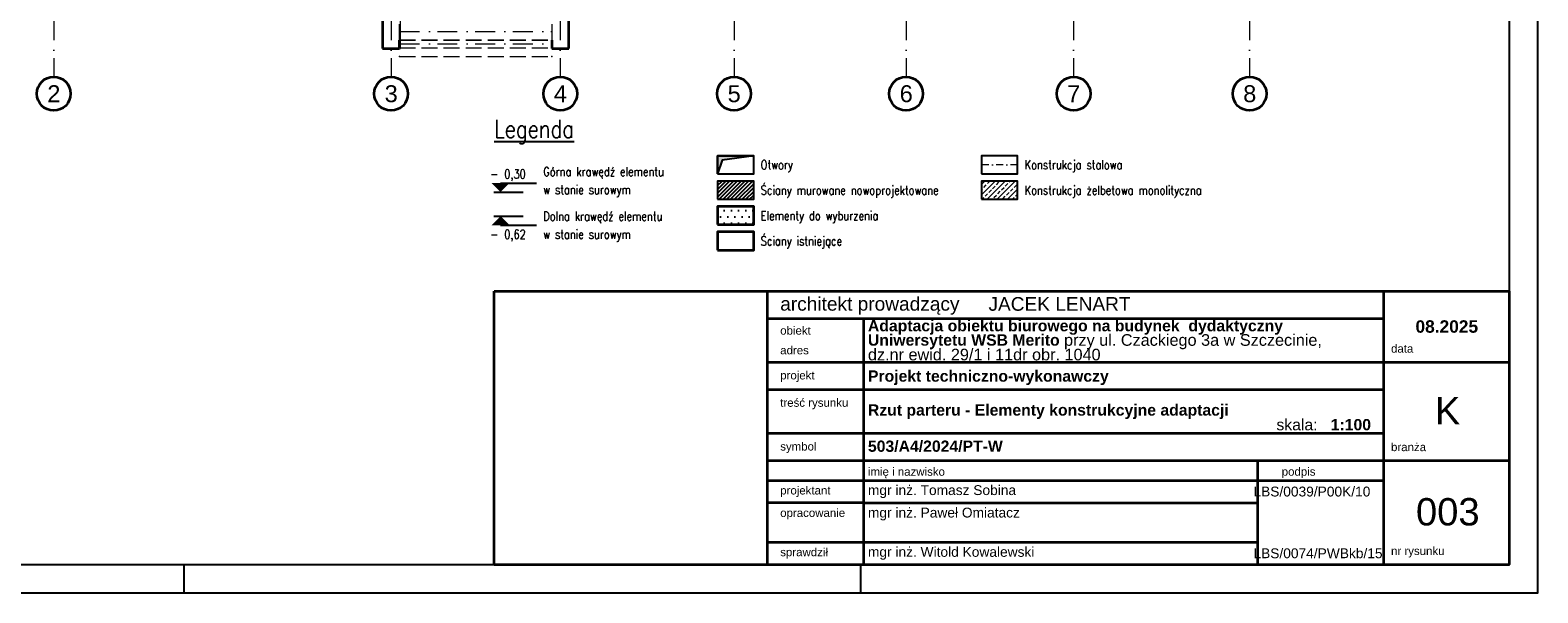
# Model space of a CAD drawing. Header units: millimetres. Extents: x -62590 to 46238, y 147773 to 522018.
# Tile 79 of 93: x 19510 to 46238, y 427918 to 437882. Entities that reach past the tile are written whole.
import ezdxf
from ezdxf.enums import TextEntityAlignment as Align

# ---------------------------------------------------------------- set-up
doc = ezdxf.new("R2010")
doc.units = ezdxf.units.MM
for name, pattern in [('DASHDOT', [25.4, 12.7, -6.35, 0, -6.35]), ('Krawędzie ukryte', [3.912222, 2.822222, -1.09]), ('Kropki i Kreski', [6.702778, 3.527778, -1.763889, 0, -1.411111])]:
    doc.linetypes.add(name, pattern=pattern)
for name, color, linetype in [('!PB_Ramka', 7, 'Continuous'), ('!PB_Wyburzenia', 251, 'Do wyburzenia'), ('e-cad_cienkie', 1, 'Continuous'), ('e-cad_kontur', 2, 'Continuous'), ('e-cad_obok', 9, 'Continuous'), ('e-cad_opisy', 7, 'Continuous'), ('e-cad_wymiary', 1, 'Continuous'), ('e-cad_wypelnienia', 254, 'Continuous'), ('Konstrukcja - Belki', 252, 'Continuous'), ('Konstrukcja - Przegroda Strukt.', 7, 'Continuous'), ('Konstrukcja - Siatka mod', 9, 'Continuous'), ('Konstrukcja - Ściany działowe', 7, 'Continuous'), ('Konstrukcja - Ściany nośne wew..P', 7, 'Continuous'), ('Konstrukcja - Ściany zewnętrzne', 7, 'Continuous'), ('PB_KONTUR', 2, 'Continuous')]:
    doc.layers.add(name, color=color, linetype=linetype)
doc.layers.add('KONSTRUKCJA', color=3, linetype='Continuous', lineweight=0)
doc.styles.add('e-cad_1', font='simplex.shx', dxfattribs={"width": 0.8})
doc.styles.get("Standard").update_dxf_attribs({"font": 'arial.ttf'})
doc.styles.add('STYL_AUTOMATYCZNY_1', font='arialbd.ttf')
doc.styles.add('STYL_AUTOMATYCZNY_2', font='arial.ttf')
doc.linetypes.add('Do wyburzenia', pattern='A,1.7,["/",Standard,S=1,R=10,X=-0.195,Y=-0.57],-0.5,["",Standard,S=1,R=10,X=-0.195,Y=-0.57],1.7', length=3.9)
pattern_1 = [(0, (-216590.57, 710422.88), (0, 173.20508), [0, -100]), (0, (-216540.57, 710509.48), (0, 173.20508), [0, -100])]

# ---------------------------------------------------------------- blocks, each defined once
blk = doc.blocks.new('*U4')
at = {"layer": 'e-cad_opisy', "color": 8, "ltscale": 0.4}
for points in [[(0, 0), (450, 0), (450, 297), (25, 297), (25, 297), (0, 297), (0, 0)], [(210, 0), (210, 5)], [(330, 0), (330, 5)]]:
    blk.add_lwpolyline(points, dxfattribs=at)
at = {"layer": 'e-cad_opisy', "color": 3, "ltscale": 0.4}
blk.add_lwpolyline([(30, 5), (445, 5), (445, 292), (30, 292), (30, 5)], dxfattribs=at)
blk = doc.blocks.new('Rysunek_2_2 - ProBuild')
at = {"layer": 'Konstrukcja - Belki', "color": 252, "linetype": 'Krawędzie ukryte', "lineweight": 13, "ltscale": 100}
for p, q in [((11970, -500), (11970, -200)), ((14674, -500), (14674, -200)), ((11970, -498), (14674, -498)), ((11970, -638), (11970, -498)), ((11970, -500), (14674, -500)), ((14674, -638), (14674, -498)), ((11970, -638), (14674, -638))]:
    blk.add_line(p, q, dxfattribs=at)
at = {"layer": 'Konstrukcja - Belki', "color": 252, "linetype": 'Kropki i Kreski', "lineweight": 13, "ltscale": 100}
for p, q in [((11970, -350), (14674, -350)), ((11970, -568), (14674, -568))]:
    blk.add_line(p, q, dxfattribs=at)
at = {"layer": 'Konstrukcja - Przegroda Strukt.', "color": 251, "linetype": 'Krawędzie ukryte', "lineweight": 20, "ltscale": 100}
blk.add_line((11970, -790), (14670, -790), dxfattribs=at)
blk.add_line((11970, -790), (14670, -790), dxfattribs=at)
blk.add_line((11970, -790), (14670, -790), dxfattribs=at)
for p in [(11970, -790), (11970, -790), (11970, -790), (14670, -790), (14670, -790), (14670, -790)]:
    blk.add_point(p, dxfattribs=at)
at = {"layer": 'Konstrukcja - Siatka mod', "color": 9, "linetype": 'Kropki i Kreski', "lineweight": 13, "ltscale": 100}
for p, q in [((5840, -150), (5840, -1150)), ((11820, -150), (11820, -1150)), ((14820, -150), (14820, -1150)), ((17900, -150), (17900, -1150)), ((20950, -150), (20950, -1150)), ((23920, -150), (23920, -1150)), ((27040, -150), (27040, -1150))]:
    blk.add_line(p, q, dxfattribs=at)
at = {"layer": 'Konstrukcja - Siatka mod', "color": 9, "linetype": 'Continuous', "lineweight": 35, "ltscale": 100}
for centre in [(5840, -1450), (11820, -1450), (14820, -1450), (17900, -1450), (20950, -1450), (23920, -1450), (27040, -1450)]:
    blk.add_circle(centre, 300, dxfattribs=at)
at = {"layer": 'Konstrukcja - Ściany działowe', "color": 252, "linetype": 'Krawędzie ukryte', "lineweight": 20, "ltscale": 100, "flags": 128}
for points in [[(11980, 980), (11980, -650)], [(11990, -650), (11990, 980)], [(11980, -650), (11990, -650)]]:
    blk.add_lwpolyline(points, dxfattribs=at)
at = {"layer": 'Konstrukcja - Ściany nośne wew..P', "color": 252, "linetype": 'Continuous', "lineweight": 35, "ltscale": 100, "flags": 128}
for points in [[(11670, -150), (11670, -650)], [(14970, -650), (14970, -150)], [(11970, -650), (11970, -500)], [(14670, -500), (14670, -650)], [(11670, -650), (11970, -650)], [(14670, -650), (14970, -650)]]:
    blk.add_lwpolyline(points, dxfattribs=at)
at = {"layer": 'Konstrukcja - Siatka mod', "color": 9, "linetype": 'Continuous', "lineweight": 13, "char_height": 300, "attachment_point": 1, "style": 'STYL_AUTOMATYCZNY_1'}
for s, insert in [('\\A1;{\\pql;\\pt0;\\fArial|b0|i0|c238|p0;\\W1.000000;2}', (5726, -1300)), ('\\A1;{\\pql;\\pt0;\\fArial|b0|i0|c238|p0;\\W1.000000;3}', (11706, -1300)), ('\\A1;{\\pql;\\pt0;\\fArial|b0|i0|c238|p0;\\W1.000000;4}', (14706, -1300)), ('\\A1;{\\pql;\\pt0;\\fArial|b0|i0|c238|p0;\\W1.000000;5}', (17786, -1300)), ('\\A1;{\\pql;\\pt0;\\fArial|b0|i0|c238|p0;\\W1.000000;6}', (20836, -1300)), ('\\A1;{\\pql;\\pt0;\\fArial|b0|i0|c238|p0;\\W1.000000;7}', (23806, -1300)), ('\\A1;{\\pql;\\pt0;\\fArial|b0|i0|c238|p0;\\W1.000000;8}', (26926, -1300))]:
    blk.add_mtext(s, dxfattribs=dict(at, insert=insert))
blk = doc.blocks.new('e-cad_kota_2')
blk.add_line((0, 2), (8, 2))
blk.add_lwpolyline([(0, 0, 0, 4, 0), (0, 2, 4, 4, 0)], format="xyseb")
at = {"style": 'e-cad_1', "width": 0.8}
blk.add_attdef('ZNAK', text='', height=2, dxfattribs=at).set_placement((-0.5, 3), align=Align.RIGHT)
blk.add_attdef('RZEDNA', (0.8, 3), '', height=2, dxfattribs=at)
blk = doc.blocks.new('e-cad_kota_2_1')
blk.add_line((0, -2), (8, -2))
blk.add_lwpolyline([(0, 0, 0, 4, 0), (0, -2, 4, 4, 0)], format="xyseb")
at = {"style": 'e-cad_1', "width": 0.8}
blk.add_attdef('ZNAK', text='', height=2, dxfattribs=at).set_placement((-0.5, -5), align=Align.RIGHT)
blk.add_attdef('RZEDNA', (0.8, -5), '', height=2, dxfattribs=at)

msp = doc.modelspace()

# ---------------------------------------------------------------- hatches: boundary and pattern name
at = {"layer": '!PB_Wyburzenia', "ltscale": 10}
h = msp.add_hatch(dxfattribs=at)
h.set_pattern_fill('TRIDOTS', color=256, scale=5, style=0)
h.set_pattern_definition([(0, (0, -32200), (63.5, 109.985226), [0, -127])])
h.paths.add_polyline_path([(31696.5, 434438.2), (32336.5, 434438.2), (32336.5, 434758.2), (31696.5, 434758.2)])
at = {"layer": '!PB_Wyburzenia', "lineweight": 15, "ltscale": 20}
h = msp.add_hatch(dxfattribs=at)
h.set_pattern_fill('Tynk_0002', color=256, style=0, pattern_type=2)
h.set_pattern_definition(pattern_1)
h.paths.add_polyline_path([(38158, 432175.1), (39458, 432175.1), (39458, 432255.1), (38158, 432255.1)])
h = msp.add_hatch(dxfattribs=at)
h.set_pattern_fill('Tynk_0002', color=256, style=0, pattern_type=2)
h.set_pattern_definition(pattern_1)
h.paths.add_polyline_path([(39458, 431295.1), (39538, 431215.1), (39538, 431295.1)])
h = msp.add_hatch(dxfattribs=at)
h.set_pattern_fill('Tynk_0002', color=256, style=0, pattern_type=2)
h.set_pattern_definition(pattern_1)
h.paths.add_polyline_path([(38866.7, 430265.1), (38866.7, 430185.1), (38946.7, 430265.1)])
h = msp.add_hatch(dxfattribs=at)
h.set_pattern_fill('Tynk_0002', color=256, style=0, pattern_type=2)
h.set_pattern_definition(pattern_1)
h.paths.add_polyline_path([(38946.7, 430265.1), (38866.7, 430185.1), (38946.7, 430185.1)])
at = {"layer": 'e-cad_obok', "ltscale": 20}
msp.add_hatch(color=9, dxfattribs=at).paths.add_polyline_path([(31696.5, 435338.2), (31696.5, 435658.2), (32336.5, 435658.2), (31776.5, 435578.2)])
at = {"layer": 'e-cad_wypelnienia', "ltscale": 10}
h = msp.add_hatch(dxfattribs=at)
h.set_pattern_fill('ANSI31', color=256, scale=15, style=0)
h.set_pattern_definition([(45, (0, -32200), (-33.6759605, 33.6759605), [])])
h.paths.add_polyline_path([(31696.5, 434888.2), (32336.5, 434888.2), (32336.5, 435208.2), (31696.5, 435208.2)])
at = {"layer": 'e-cad_wypelnienia', "linetype": 'Continuous', "lineweight": 0}
h = msp.add_hatch(dxfattribs=at)
h.set_pattern_fill('ANSI33', color=256, scale=20)
h.set_pattern_definition([(45, (0, -32100), (-89.80256, 89.80256), []), (45, (89.8, -32100), (-89.80256, 89.80256), [63.5, -31.75])])
h.paths.add_polyline_path([(36374.8, 434888.2), (37014.8, 434888.2), (37014.8, 435208.2), (36374.8, 435208.2)])

# ---------------------------------------------------------------- linework, layer by layer
at = {"layer": '!PB_Wyburzenia', "lineweight": 35, "ltscale": 40, "flags": 128}
msp.add_lwpolyline([(31696.5, 434438.2), (32336.5, 434438.2), (32336.5, 434758.2), (31696.5, 434758.2)], close=True, dxfattribs=at)
at = {"layer": 'e-cad_cienkie', "ltscale": 20}
for p, q in [((27729.3, 435015), (28249.3, 435015)), ((27729.3, 434588.2), (28249.3, 434588.2))]:
    msp.add_line(p, q, dxfattribs=at)
at = {"layer": 'e-cad_kontur', "color": 3, "linetype": 'Continuous', "lineweight": 35}
for p, q in [((27738, 433262.4), (45738, 433262.4)), ((27738, 428417.6), (27738, 433262.4)), ((28513.5, 433262.4), (45470.3, 433262.4)), ((32583.4, 428417.6), (32583.4, 433262.4)), ((43509.4, 428417.6), (43509.4, 433262.4)), ((45738, 428417.6), (45738, 433262.4)), ((32583.4, 432777.9), (43509.4, 432777.9)), ((34286.8, 428417.6), (34286.8, 432777.9)), ((32583.4, 432002.7), (45738, 432002.7)), ((32583.4, 431518.2), (43509.4, 431518.2)), ((32583.4, 430743.1), (43509.4, 430743.1)), ((32583.4, 430258.6), (45738, 430258.6)), ((41271.5, 428417.6), (41271.5, 430258.6)), ((41271.5, 428417.6), (41271.5, 430258.6)), ((32583.4, 429908.9), (43509.4, 429908.9)), ((34286.8, 429908.9), (41303.8, 429908.9)), ((34286.8, 429908.9), (41271.5, 429908.9)), ((34286.8, 429511.2), (41271.5, 429511.2)), ((32583.4, 428815.8), (41271.5, 428815.8)), ((34286.8, 428815.8), (41271.5, 428815.8)), ((27738, 428417.6), (45738, 428417.6)), ((34286.8, 428417.6), (41303.8, 428417.6)), ((36178.5, 428417.6), (41806.8, 428417.6))]:
    msp.add_line(p, q, dxfattribs=at)
at = {"layer": 'e-cad_kontur', "ltscale": 10}
msp.add_lwpolyline([(31696.5, 434888.2), (32336.5, 434888.2), (32336.5, 435208.2), (31696.5, 435208.2)], close=True, dxfattribs=at)
at = {"layer": 'e-cad_kontur', "color": 3, "linetype": 'Continuous', "lineweight": 35}
msp.add_lwpolyline([(34286.8, 429511.2), (32583.4, 429511.2)], dxfattribs=at)
at = {"layer": 'e-cad_obok', "ltscale": 20}
msp.add_lwpolyline([(31696.5, 435338.2), (31696.5, 435658.2), (32336.5, 435658.2), (31776.5, 435578.2), (31696.5, 435338.2)], dxfattribs=at)
at = {"layer": 'KONSTRUKCJA', "linetype": 'DASHDOT', "lineweight": 0, "ltscale": 10}
msp.add_lwpolyline([(37014.8, 435498.2), (36374.8, 435498.2)], dxfattribs=at)
at = {"layer": 'Konstrukcja - Ściany zewnętrzne', "color": 252, "linetype": 'Continuous', "lineweight": 35, "ltscale": 100, "flags": 128}
msp.add_lwpolyline([(31696.5, 433988.2), (32336.5, 433988.2), (32336.5, 434308.2), (31696.5, 434308.2)], close=True, dxfattribs=at)
at = {"layer": 'PB_KONTUR', "ltscale": 20}
for points in [[(31696.5, 435338.2), (32336.5, 435338.2), (32336.5, 435658.2), (31696.5, 435658.2)], [(36374.8, 435338.2), (37014.8, 435338.2), (37014.8, 435658.2), (36374.8, 435658.2)], [(36374.8, 434888.2), (37014.8, 434888.2), (37014.8, 435208.2), (36374.8, 435208.2)]]:
    msp.add_lwpolyline(points, close=True, dxfattribs=at)

# ---------------------------------------------------------------- block references
at = {"layer": '!PB_Ramka', "xscale": 100, "yscale": 100, "zscale": 100}
msp.add_blockref('*U4', (1238, 427917.6), dxfattribs=at)
at = {"layer": 'e-cad_opisy', "ltscale": 20, "xscale": 80, "yscale": 80, "zscale": 80}
for name, p, values in [('e-cad_kota_2', (27849.3, 435015), {'RZEDNA': '0,30', 'ZNAK': '-'}), ('e-cad_kota_2_1', (27849.3, 434588.2), {'RZEDNA': '0,62', 'ZNAK': '-'})]:
    msp.add_blockref(name, p, dxfattribs=at).add_auto_attribs(values)

# ---------------------------------------------------------------- texts
at = {"color": 7, "linetype": 'Continuous', "lineweight": 35}
for s, insert, char_height, attachment_point, style in [('\\A1;{\\pql;\\fArial|b0|i0|c238|p0;\\W1.000000;architekt prowadzący}', (32807, 432999.2), 242.239, 4, 'STYL_AUTOMATYCZNY_1'), ('\\A1;{\\pql;\\fArial|b0|i0|c238|p0;\\W1.000000;JACEK LENART}', (36498.6, 433032.1), 242.239, 4, 'STYL_AUTOMATYCZNY_1'), ('\\A1;{\\pql;\\fArial|b0|i0|c238|p0;\\W1.000000;obiekt}', (32807, 432562.2), 145.344, 4, 'STYL_AUTOMATYCZNY_1'), ('\\A1;{\\pql;\\fArial|b0|i0|c238|p0;\\W1.000000;adres}', (32807, 432213.4), 145.344, 4, 'STYL_AUTOMATYCZNY_1'), ('\\A1;{\\pql;\\fArial|b0|i0|c238|p0;\\W1.000000;data}', (43635.4, 432242.4), 145.344, 4, 'STYL_AUTOMATYCZNY_1'), ('\\A1;{\\pql;\\fArial|b0|i0|c238|p0;\\W1.000000;projekt}', (32807, 431747.9), 145.344, 4, 'STYL_AUTOMATYCZNY_1'), ('\\A1;{\\pql;\\fArial|b0|i0|c238|p0;\\W1.000000;treść rysunku}', (32807, 431263.4), 145.344, 4, 'STYL_AUTOMATYCZNY_1'), ('\\pxql;{\\A1;\\fArial|b1|i0|c238|p0;Rzut parteru - Elementy konstrukcyjne adaptacji}', (34361.8, 431125.7), 200, 4, 'STYL_AUTOMATYCZNY_2'), ('\\pxqc;{\\A1;\\fArial|b0|i0|c238|p0;K}', (44637.5, 431141.4), 484.479, 5, 'STYL_AUTOMATYCZNY_1'), ('\\pxql;{\\A1;\\fArial|b0|i0|c238|p0;skala:   \\fArial|b1|i0|c238|p0;1:100}', (41603.1, 430894.4), 200, 4, 'STYL_AUTOMATYCZNY_1'), ('\\A1;{\\pql;\\fArial|b0|i0|c238|p0;\\W1.000000;branża}', (43635.4, 430498.3), 145.344, 4, 'STYL_AUTOMATYCZNY_1'), ('\\A1;{\\pql;\\fArial|b0|i0|c238|p0;\\W1.000000;symbol}', (32807, 430488.2), 145.344, 4, 'STYL_AUTOMATYCZNY_1'), ('\\A1;{\\pql;\\fArial|b0|i0|c238|p0;\\W1.000000;imię i nazwisko}', (34361.8, 430041.6), 145.344, 4, 'STYL_AUTOMATYCZNY_1'), ('\\A1;{\\pql;\\fArial|b0|i0|c238|p0;\\W1.000000;podpis}', (41697.5, 430042.8), 145.344, 4, 'STYL_AUTOMATYCZNY_1'), ('\\pxql;{\\A1;\\fArial|b0|i0|c238|p0;projektant}', (32807, 429710), 145.344, 4, 'STYL_AUTOMATYCZNY_1'), ('\\pxql;{\\A1;\\fArial|b0|i0|c238|p0;mgr inż. Tomasz Sobina}', (34361.8, 429710), 174.412, 4, 'STYL_AUTOMATYCZNY_1'), ('\\pxqr;{\\A1;\\fArial|b0|i0|c238|p0;LBS/0039/P00K/10}', (41196.5, 429710), 174.412, 4, 'STYL_AUTOMATYCZNY_1'), ('\\pxqc;{\\A1;\\fArial|b0|i0|c238|p0;003}', (44641.6, 429349.7), 484.479, 5, 'STYL_AUTOMATYCZNY_1'), ('\\pxql;{\\A1;\\fArial|b0|i0|c238|p0;opracowanie}', (32807, 429312.4), 145.344, 4, 'STYL_AUTOMATYCZNY_1'), ('\\pxql;{\\A1;\\fArial|b0|i0|c238|p0;mgr inż. Paweł Omiatacz}', (34361.8, 429312.4), 174.412, 4, 'STYL_AUTOMATYCZNY_1'), ('\\pxql;{\\A1;\\fArial|b0|i0|c238|p0;sprawdził}', (32807, 428616.4), 145.344, 4, 'STYL_AUTOMATYCZNY_1'), ('\\pxql;{\\A1;\\fArial|b0|i0|c238|p0;mgr inż. Witold Kowalewski}', (34361.8, 428616.4), 174.412, 4, 'STYL_AUTOMATYCZNY_1'), ('\\pxqr;{\\A1;\\fArial|b0|i0|c238|p0;LBS/0074/PWBkb/15}', (41196.5, 428616.4), 174.412, 4, 'STYL_AUTOMATYCZNY_1'), ('\\A1;{\\pql;\\fArial|b0|i0|c238|p0;\\W1.000000;nr rysunku}', (43635.4, 428637.5), 145.344, 4, 'STYL_AUTOMATYCZNY_1')]:
    msp.add_mtext(s, dxfattribs=dict(at, insert=insert, char_height=char_height, attachment_point=attachment_point, style=style))
at = {"color": 7, "linetype": 'Continuous', "lineweight": 13, "insert": (34361.8, 432390.3), "char_height": 200, "width": 8799.924, "attachment_point": 4, "line_spacing_factor": 0.751632, "style": 'STYL_AUTOMATYCZNY_2'}
msp.add_mtext('\\A1;{\\pql;\\fArial|b1|i0|c238|p0;\\W1.000000;Adaptacja obiektu biurowego na budynek  dydaktyczny Uniwersytetu WSB Merito\\fArial|b0|i0|c238|p0;\\W1.000000; \\fArial|b0|i0|c238|p0;\\H1.029412x;\\W1.000000;przy ul. Czackiego 3a w Szczecinie,\\P\\pql;\\fArial|b0|i0|c238|p0;\\W1.000000;dz.nr ewid. 29/1 i 11dr obr. 1040}', dxfattribs=at)
at = {"color": 7, "linetype": 'Continuous', "lineweight": 13, "style": 'STYL_AUTOMATYCZNY_2'}
for s, insert, char_height, attachment_point in [('\\pxqc;{\\A1;\\fArial|b1|i0|c238|p0;08.2025}', (44623.7, 432632.5), 220, 5), ('\\pxql;{\\A1;\\fArial|b1|i0|c238|p0;Projekt techniczno-wykonawczy}', (34361.8, 431726.7), 200, 4), ('\\pxql;{\\A1;\\fArial|b1|i0|c238|p0;503/A4/2024/PT-W}', (34361.8, 430511.8), 200, 4)]:
    msp.add_mtext(s, dxfattribs=dict(at, insert=insert, char_height=char_height, attachment_point=attachment_point))
at = {"layer": 'e-cad_opisy', "ltscale": 20, "style": 'e-cad_1', "width": 0.8}
for s, height, p in [('%%ULegenda', 320, (27738, 435973.3)), ('Górna krawędź elementu', 160, (28606, 435298.2)), ('w stanie surowym', 160, (28606, 434978.2)), ('Dolna krawędź elementu', 160, (28606, 434508.2)), ('w stanie surowym', 160, (28606, 434188.2))]:
    msp.add_text(s, height=height, dxfattribs=at).set_placement(p)
for s, p in [('Otwory', (32461.5, 435498.2)), ('Konstrukcja stalowa', (37139.8, 435498.2)), ('Ściany murowane nowoprojektowane', (32461.5, 435048.2)), ('Konstrukcja żelbetowa monolityczna', (37139.8, 435048.2)), ('Elementy do wyburzenia', (32461.5, 434598.2)), ('Ściany istniejące', (32461.5, 434148.2))]:
    msp.add_text(s, height=160, dxfattribs=at).set_placement(p, align=Align.MIDDLE_LEFT)

# ---------------------------------------------------------------- next in the draw order: block references
at = {"layer": 'e-cad_wymiary', "linetype": 'Continuous', "lineweight": -2, "ltscale": 10}
msp.add_blockref('Rysunek_2_2 - ProBuild', (14088, 438207.4), dxfattribs=at)

doc.saveas('drawing.dxf')
